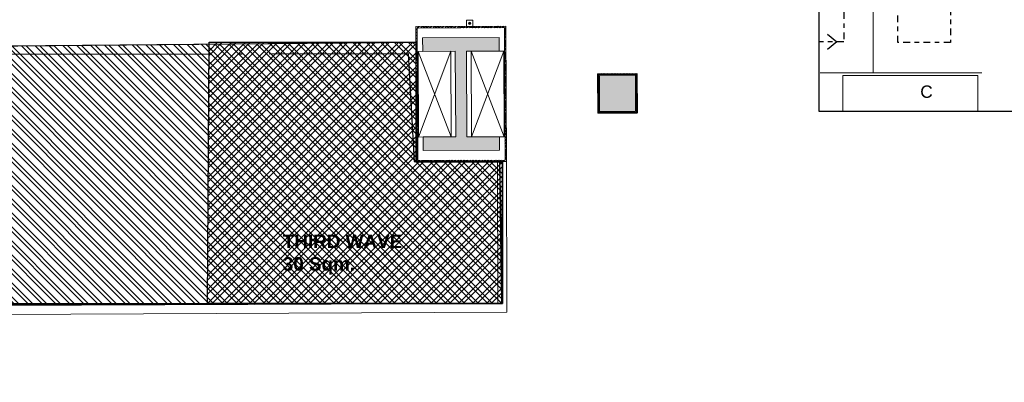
# Model space of a CAD drawing. Header units: millimetres. Extents: x 21148.2 to 21239.2, y 30135 to 30201.8.
# Tile 187 of 189: x 21202.9 to 21224.8, y 30180.3 to 30188.3. Entities that reach past the tile are written whole.
import ezdxf

# ---------------------------------------------------------------- set-up
doc = ezdxf.new("R2010")
doc.units = ezdxf.units.MM
doc.linetypes.add('CENTER2', pattern=[1.125, 0.75, -0.125, 0.125, -0.125])
doc.linetypes.add('Existing Modification Level 0$0$RETAIL-PTB LEVEL 0$0$ACAD_ISO04W100', pattern=[30, 24, -3, 0, -3])
doc.layers.add('A-DIMN-1', color=5, linetype='Continuous')
for name, color, linetype, lineweight in [('AR-T1E-20-L1$0$BIAL - T1E - LT - 001 - AR - DWG - 0134 & 138$0$EAST COLUMN-PTB LEVEL 1$0$$0$A-DETL-PATT', 7, 'Continuous', 13), ('AR-T1E-20-L1$0$BIAL - T1E - LT - 001 - AR - DWG - 0134 & 138$0$EAST COLUMN-PTB LEVEL 1$0$A-COL-PATT', 7, 'Continuous', 13), ('AR-T1E-20-L1$0$BIAL - T1E - LT - 001 - AR - DWG - 0134 & 138$0$EAST COLUMN-PTB LEVEL 1$0$A-COLS', 7, 'Continuous', 13), ('AR-T1E-20-L1$0$BIAL - T1E - LT - 001 - AR - DWG - 0134 & 138$0$EAST PTB LVL 1-BUILDING WALLS$0$A-WALL', 7, 'Continuous', 13), ('AR-T1E-20-L1$0$BIAL - T1E - LT - 001 - AR - DWG - 0134 & 138$0$EAST PTB LVL 1-FLOOR CUT-OUTS$0$A-FLOR-CUTO', 7, 'Continuous', 13), ('AR-T1E-20-L1$0$BIAL - T1E - LT - 001 - AR - DWG - 0134 & 138$0$EAST PTB LVL-1-FACADE$0$A-ANNO-DIMS', 7, 'Continuous', 13), ('AR-T1E-20-L1$0$BIAL - T1E - LT - 001 - AR - DWG - 0134 & 138$0$EAST PTB LVL-1-FACADE$0$A-ANNO-PATT', 7, 'Continuous', 13), ('AR-T1E-20-L1$0$BIAL - T1E - LT - 001 - AR - DWG - 0134 & 138$0$EAST PTB LVL-1-FACADE$0$A-COLU-CLDD', 7, 'Continuous', 13), ('AR-T1E-20-L1$0$BIAL - T1E - LT - 001 - AR - DWG - 0134 & 138$0$EAST PTB LVL-1-FACADE$0$A-FACD-COLU-ACP', 7, 'Continuous', 13), ('AR-T1E-20-L1$0$BIAL - T1E - LT - 001 - AR - DWG - 0134 & 138$0$PTB L1 EAST FAS$0$F-FIRE-DEVC', 7, 'Continuous', 13), ('AR-T1E-20-L1$0$BIAL-T1E-LT-180-AR-DWG-0111(L1-GA)$0$PIER COLUMN-LEVEL 1$0$A-COLS', 7, 'Continuous', 13), ('ENHANCE PTB LVL 1 - FURNITURE$0$I-EQPM', 7, 'Continuous', 18), ('Existing Modification Level 0$0$RETAIL-PTB LEVEL 0$0$A-RETAIL', 7, 'Continuous', 60)]:
    doc.layers.add(name, color=color, linetype=linetype, lineweight=lineweight)
doc.styles.get("Standard").update_dxf_attribs({"font": 'arial.ttf'})

# ---------------------------------------------------------------- blocks, each defined once
blk = doc.blocks.new('AR-T1E-20-L1$0$BIAL - T1E - LT - 001 - AR - DWG - 0134 & 138$0$PTB L1 EAST FAS$0$AMCP')
h = blk.add_hatch(color=256)
h.dxf.hatch_style = 1
h.paths.add_polyline_path([(-7.17, -1.81, 1), (-7.67, -1.81, 1)])
blk.add_lwpolyline([(-8.11, -1.11), (-6.72, -1.11), (-6.72, -2.5), (-8.11, -2.5)], close=True)
blk.add_circle((-7.42, -1.81), 0.249)
blk = doc.blocks.new('AR-T1E-20-L1$0$BIAL - T1E - LT - 001 - AR - DWG - 0134 & 138$0$EAST PTB LVL-1-FACADE$0$Cladding4 wet')
at = {"layer": 'AR-T1E-20-L1$0$BIAL - T1E - LT - 001 - AR - DWG - 0134 & 138$0$EAST PTB LVL-1-FACADE$0$A-ANNO-PATT'}
h = blk.add_hatch(dxfattribs=at)
h.set_pattern_fill('ANSI38', color=256, scale=15, style=0)
h.paths.add_polyline_path([(436, 437), (436, 440), (-436, 440), (-436, 437), (-416, 420), (416, 420)])
h = blk.add_hatch(dxfattribs=at)
h.set_pattern_fill('ANSI38', color=256, scale=15, style=0)
h.paths.add_polyline_path([(-420, 416), (-437, 436), (-440, 436), (-440, -436), (-437, -436), (-420, -416)])
h = blk.add_hatch(dxfattribs=at)
h.set_pattern_fill('ANSI38', color=256, scale=15, style=0)
h.paths.add_polyline_path([(440, 436), (437, 436), (420, 416), (420, -416), (437, -436), (440, -436)])
h = blk.add_hatch(dxfattribs=at)
h.set_pattern_fill('ANSI38', color=256, scale=15, style=0)
h.paths.add_polyline_path([(416, -420), (-416, -420), (-436, -437), (-436, -440), (436, -440), (436, -437)])
at = {"layer": 'AR-T1E-20-L1$0$BIAL - T1E - LT - 001 - AR - DWG - 0134 & 138$0$EAST PTB LVL-1-FACADE$0$A-COLU-CLDD'}
for points in [[(436, 437), (436, 440), (-436, 440), (-436, 437), (-416, 420), (416, 420)], [(-437, 436), (-440, 436), (-440, -436), (-437, -436), (-420, -416), (-420, 416)], [(-400, 400), (400, 400), (400, -400), (-400, -400)], [(437, 436), (440, 436), (440, -436), (437, -436), (420, -416), (420, 416)], [(436, -437), (436, -440), (-436, -440), (-436, -437), (-416, -420), (416, -420)]]:
    blk.add_lwpolyline(points, close=True, dxfattribs=at)
at = {"layer": 'AR-T1E-20-L1$0$BIAL - T1E - LT - 001 - AR - DWG - 0134 & 138$0$EAST PTB LVL-1-FACADE$0$A-FACD-COLU-ACP'}
blk.add_lwpolyline([(-400, 400), (400, 400), (400, -400), (-400, -400)], close=True, dxfattribs=at)

msp = doc.modelspace()

# ---------------------------------------------------------------- hatches: boundary and pattern name
at = {"true_color": 0xfeeab9}
h = msp.add_hatch(dxfattribs=at)
h.set_pattern_fill('ANSI32', color=254, scale=0.023, angle=90)
h.set_pattern_definition([(135, (21151.4033, 30177.6676), (-0.1549094, -0.1549094), []), (135, (21151.4033, 30177.77087), (-0.1549094, -0.1549094), [])])
h.paths.add_polyline_path([(21201.017, 30182.017), (21213.672, 30182.027), (21213.672, 30185.169), (21211.749, 30185.169), (21211.749, 30187.823), (21177.99, 30187.515, 0.591749), (21171.968, 30178.39), (21184.14, 30178.44), (21184.326, 30178.429), (21184.339, 30175.035), (21197.925, 30175.089), (21197.914, 30177.589), (21201.034, 30177.601)])
h = msp.add_hatch()
h.set_pattern_fill('ANSI32', color=3, scale=0.023)
h.set_pattern_definition([(45, (21207.1154, 30182.0242), (-0.1549094, 0.1549094), []), (45, (21207.21867, 30182.0242), (-0.1549094, 0.1549094), [])])
h.paths.add_polyline_path([(21213.67, 30185.171), (21211.757, 30185.171), (21211.746, 30187.825), (21207.152, 30187.825), (21207.115, 30182.024), (21213.67, 30182.029)])
at = {"layer": 'AR-T1E-20-L1$0$BIAL - T1E - LT - 001 - AR - DWG - 0134 & 138$0$EAST COLUMN-PTB LEVEL 1$0$A-COL-PATT'}
h = msp.add_hatch(dxfattribs=at)
h.set_pattern_fill('ANSI38', color=256, scale=0.015, angle=0.2299, style=0)
h.set_pattern_definition([(45.229905, (20923.607067, 30209.51523), (-0.033810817, 0.0335405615), []), (135.229905, (20923.607067, 30209.51523), (-0.101162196, 0.033270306), [0.1190625, -0.0714375])])
h.paths.add_polyline_path([(21213.715, 30188.149), (21211.775, 30188.141), (21211.787, 30185.201), (21213.727, 30185.209)], flags=16)
h.paths.add_polyline_path([(21213.745, 30188.179), (21211.745, 30188.171), (21211.757, 30185.171), (21213.757, 30185.179)])
msp.add_hatch(color=256, dxfattribs=at).paths.add_polyline_path([(21213.606, 30185.429), (21213.605, 30185.729), (21212.88, 30185.726), (21212.872, 30187.626), (21213.597, 30187.629), (21213.596, 30187.929), (21211.896, 30187.922), (21211.897, 30187.622), (21212.622, 30187.625), (21212.63, 30185.725), (21211.905, 30185.722), (21211.906, 30185.422)], flags=0)
msp.add_hatch(color=256, dxfattribs=at).paths.add_polyline_path([(21215.828, 30186.288), (21216.628, 30186.291), (21216.624, 30187.091), (21215.824, 30187.088)])

# ---------------------------------------------------------------- linework, layer by layer
at = {"color": 31, "true_color": 0xfecc66, "transparency": 33554526, "elevation": 0}
msp.add_lwpolyline([(21220.707, 30186.286), (21220.695, 30199.012), (21237.711, 30199.076), (21237.742, 30188.876), (21235.742, 30188.868), (21235.757, 30185.318), (21225.157, 30185.275), (21225.153, 30186.285), (21224.313, 30186.286), (21224.311, 30186.286)], close=True, dxfattribs=at)
at = {"color": 8, "linetype": 'CENTER2', "ltscale": 0.2}
msp.add_lwpolyline([(21224.457, 30197.579), (21223.625, 30197.579), (21223.625, 30187.821), (21222.453, 30187.821), (21222.453, 30197.492), (21221.251, 30197.492), (21221.251, 30187.834), (21220.706, 30187.833)], dxfattribs=at)
msp.add_lwpolyline([(21220.89, 30188.006), (21221.096, 30187.834), (21220.89, 30187.662)])
at = {"color": 240, "true_color": 0xed1f24}
msp.add_lwpolyline([(21201.017, 30182.017), (21213.672, 30182.027), (21213.672, 30185.169), (21211.749, 30185.169), (21211.749, 30187.823), (21177.99, 30187.515, 0.591749), (21171.968, 30178.39), (21184.14, 30178.44), (21184.326, 30178.429), (21184.339, 30175.035), (21197.925, 30175.089), (21197.914, 30177.589), (21201.034, 30177.601), (21201.017, 30182.017)], format="xyb", close=True, dxfattribs=at)
for points in [[(21177.988, 30187.517), (21211.746, 30187.825), (21211.746, 30185.171), (21213.67, 30185.171), (21213.67, 30182.029), (21201.015, 30182.02), (21201.032, 30177.603), (21197.912, 30177.591), (21197.922, 30175.091), (21184.337, 30175.037), (21184.323, 30178.642), (21184.138, 30178.442), (21171.966, 30178.392)], [(21211.746, 30187.825), (21211.757, 30185.171), (21213.67, 30185.171), (21213.67, 30182.029), (21207.115, 30182.024), (21207.152, 30187.825), (21211.746, 30187.825)]]:
    msp.add_lwpolyline(points, dxfattribs=at)
at = {"layer": 'A-DIMN-1', "color": 3, "const_width": 0.025}
for points in [[(21221.909, 30196.865), (21221.907, 30187.148)], [(21224.321, 30187.148), (21220.721, 30187.148)]]:
    msp.add_lwpolyline(points, dxfattribs=at)
at = {"layer": 'AR-T1E-20-L1$0$BIAL - T1E - LT - 001 - AR - DWG - 0134 & 138$0$EAST COLUMN-PTB LEVEL 1$0$$0$A-DETL-PATT'}
for points in [[(21213.745, 30188.179), (21211.745, 30188.171), (21211.757, 30185.171), (21213.757, 30185.179)], [(21213.715, 30188.149), (21211.775, 30188.141), (21211.787, 30185.201), (21213.727, 30185.209)]]:
    msp.add_lwpolyline(points, close=True, dxfattribs=at)
at = {"layer": 'AR-T1E-20-L1$0$BIAL - T1E - LT - 001 - AR - DWG - 0134 & 138$0$EAST COLUMN-PTB LEVEL 1$0$A-COLS'}
for p, q in [((21213.596, 30187.929), (21211.896, 30187.922)), ((21211.896, 30187.922), (21211.897, 30187.622)), ((21213.597, 30187.629), (21213.596, 30187.929)), ((21211.897, 30187.622), (21212.622, 30187.625)), ((21212.622, 30187.625), (21212.63, 30185.725)), ((21212.872, 30187.626), (21213.597, 30187.629)), ((21212.88, 30185.726), (21212.872, 30187.626)), ((21216.624, 30187.091), (21215.824, 30187.088)), ((21215.824, 30187.088), (21215.828, 30186.288)), ((21216.624, 30187.091), (21216.628, 30186.291)), ((21215.828, 30186.288), (21216.628, 30186.291)), ((21212.63, 30185.725), (21211.905, 30185.722)), ((21211.905, 30185.722), (21211.906, 30185.422)), ((21213.605, 30185.729), (21212.88, 30185.726)), ((21213.606, 30185.429), (21213.605, 30185.729)), ((21211.906, 30185.422), (21213.606, 30185.429))]:
    msp.add_line(p, q, dxfattribs=at)
at = {"layer": 'AR-T1E-20-L1$0$BIAL - T1E - LT - 001 - AR - DWG - 0134 & 138$0$EAST PTB LVL 1-BUILDING WALLS$0$A-WALL', "ltscale": 5}
for p, q in [((21213.557, 30185.178), (21213.757, 30185.179)), ((21213.557, 30185.178), (21213.57, 30182.029)), ((21213.757, 30185.179), (21213.77, 30181.83)), ((21201.015, 30181.979), (21213.57, 30182.029)), ((21201.015, 30181.979), (21212.76, 30182.026)), ((21201.216, 30181.779), (21213.77, 30181.83))]:
    msp.add_line(p, q, dxfattribs=at)
at = {"layer": 'AR-T1E-20-L1$0$BIAL - T1E - LT - 001 - AR - DWG - 0134 & 138$0$EAST PTB LVL 1-FLOOR CUT-OUTS$0$A-FLOR-CUTO', "ltscale": 0.2}
for p, q in [((21211.797, 30187.621), (21212.53, 30185.724)), ((21211.805, 30185.721), (21212.522, 30187.624)), ((21212.972, 30187.626), (21213.705, 30185.729)), ((21212.98, 30185.726), (21213.697, 30187.629))]:
    msp.add_line(p, q, dxfattribs=at)
at = {"layer": 'AR-T1E-20-L1$0$BIAL - T1E - LT - 001 - AR - DWG - 0134 & 138$0$EAST PTB LVL 1-FLOOR CUT-OUTS$0$A-FLOR-CUTO'}
for points in [[(21212.522, 30187.624), (21211.797, 30187.621), (21211.805, 30185.721), (21212.53, 30185.724)], [(21213.697, 30187.629), (21212.972, 30187.626), (21212.98, 30185.726), (21213.705, 30185.729)]]:
    msp.add_lwpolyline(points, close=True, dxfattribs=at)
at = {"layer": 'AR-T1E-20-L1$0$BIAL - T1E - LT - 001 - AR - DWG - 0134 & 138$0$EAST PTB LVL-1-FACADE$0$A-FACD-COLU-ACP'}
msp.add_lwpolyline([(21215.824, 30187.088), (21216.624, 30187.091), (21216.628, 30186.291), (21215.828, 30186.288)], close=True, dxfattribs=at)
at = {"layer": 'AR-T1E-20-L1$0$BIAL-T1E-LT-180-AR-DWG-0111(L1-GA)$0$PIER COLUMN-LEVEL 1$0$A-COLS'}
for p, q in [((21216.624, 30187.091), (21215.824, 30187.088)), ((21215.824, 30187.088), (21215.828, 30186.288)), ((21216.628, 30186.291), (21216.624, 30187.091)), ((21215.828, 30186.288), (21216.628, 30186.291))]:
    msp.add_line(p, q, dxfattribs=at)
at = {"layer": 'ENHANCE PTB LVL 1 - FURNITURE$0$I-EQPM', "color": 240, "ltscale": 0.25, "true_color": 0xed1f24}
msp.add_lwpolyline([(21221.233, 30186.286), (21224.233, 30186.286), (21224.233, 30187.086), (21221.233, 30187.086)], close=True, dxfattribs=at)
at = {"layer": 'Existing Modification Level 0$0$RETAIL-PTB LEVEL 0$0$A-RETAIL', "linetype": 'Existing Modification Level 0$0$RETAIL-PTB LEVEL 0$0$ACAD_ISO04W100', "lineweight": -2, "ltscale": 0.2}
for points in [[(21184.337, 30175.037), (21184.337, 30178.442), (21172.113, 30178.38), (21177.988, 30187.517), (21211.571, 30187.575), (21211.705, 30185.175)], [(21211.705, 30185.175), (21213.605, 30185.175), (21213.65, 30182.029), (21201.015, 30182.02), (21201.025, 30179.342), (21200.305, 30179.341), (21200.308, 30178.678), (21197.908, 30178.669), (21197.922, 30175.091), (21184.337, 30175.037), (21184.337, 30178.442), (21171.958, 30178.379), (21177.988, 30187.517)], [(21213.605, 30185.175), (21213.67, 30182.029), (21201.015, 30181.979), (21201.025, 30179.342), (21200.305, 30179.342), (21200.308, 30178.681), (21197.908, 30178.671), (21197.922, 30175.091)]]:
    msp.add_lwpolyline(points, dxfattribs=at)

# ---------------------------------------------------------------- block references
at = {"layer": 'AR-T1E-20-L1$0$BIAL - T1E - LT - 001 - AR - DWG - 0134 & 138$0$EAST PTB LVL-1-FACADE$0$A-ANNO-DIMS', "xscale": 0.001, "yscale": 0.001, "zscale": 0.001, "rotation": 0.2299050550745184}
msp.add_blockref('AR-T1E-20-L1$0$BIAL - T1E - LT - 001 - AR - DWG - 0134 & 138$0$EAST PTB LVL-1-FACADE$0$Cladding4 wet', (21216.226, 30186.689), dxfattribs=at)
at = {"layer": 'AR-T1E-20-L1$0$BIAL - T1E - LT - 001 - AR - DWG - 0134 & 138$0$PTB L1 EAST FAS$0$F-FIRE-DEVC', "xscale": 0.1, "yscale": 0.1, "zscale": 0.1, "rotation": 90.2299050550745}
msp.add_blockref('AR-T1E-20-L1$0$BIAL - T1E - LT - 001 - AR - DWG - 0134 & 138$0$PTB L1 EAST FAS$0$AMCP', (21212.756, 30188.986), dxfattribs=at)

# ---------------------------------------------------------------- texts
at = {"color": 240, "true_color": 0xed1f24, "insert": (21222.952, 30186.866), "char_height": 0.3, "width": 0.28365, "attachment_point": 1}
msp.add_mtext('{\\H0.91667x;C}', dxfattribs=at)
at = {"insert": (21208.788, 30183.555, 10.833), "char_height": 0.3, "width": 51.9285, "attachment_point": 1}
msp.add_mtext('{\\fArial|b1|i0|c0|p34;THIRD WAVE\\P30 Sqm.}', dxfattribs=at)

doc.saveas('drawing.dxf')
